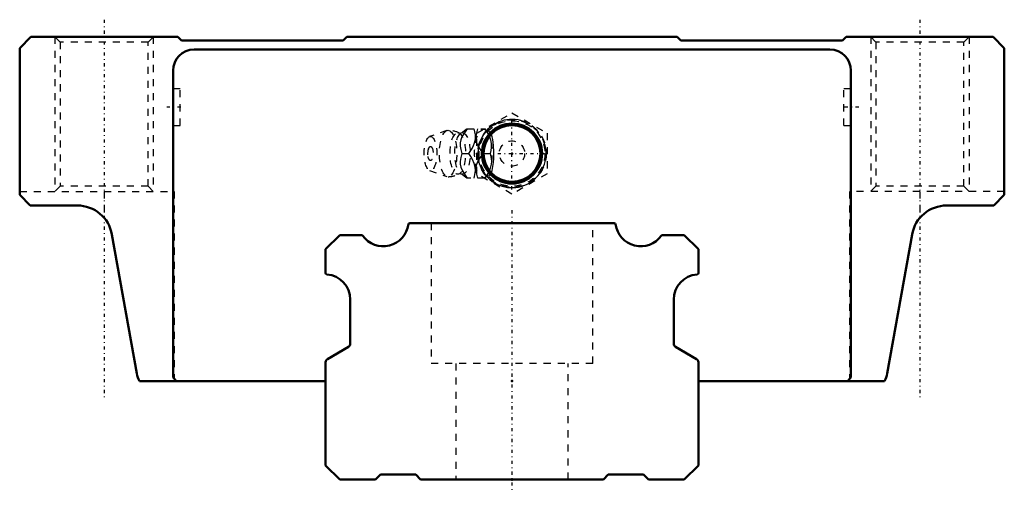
# Model space of a CAD drawing. Header units: millimetres. Extents: x -70 to 70, y -2 to 65.
import ezdxf

# ---------------------------------------------------------------- set-up
doc = ezdxf.new("R2010")
doc.units = ezdxf.units.MM
doc.linetypes.add('Center', pattern=[1.5, 0.45, -0.5, 0.05, -0.5])
doc.linetypes.add('Dashed', pattern=[2, 1, -1])
for name, color, linetype, lineweight in [('2d ConnectionPoints', 7, 'Continuous', 50), ('AM_0', 7, 'Continuous', 50), ('AM_5', 3, 'Continuous', 25), ('AM_7', 7, 'Center', 25), ('AM_9', 6, 'Dashed', 25)]:
    doc.layers.add(name, color=color, linetype=linetype, lineweight=lineweight)

# ---------------------------------------------------------------- blocks, each defined once
blk = doc.blocks.new('1_B_PT1_8_grease_nipple_joint1_SVR_0_in_SVR55C1SS780LG300BPT18308350001_2')
at = {"layer": 'AM_5', "linetype": 'Dashed'}
blk.add_arc((0, 46.4), 4.28, 75, 15, dxfattribs=at)
at = {"layer": 'AM_7'}
for p, q in [((0, 41.28), (0, 51.52)), ((-5.12, 46.4), (5.12, 46.4))]:
    blk.add_line(p, q, dxfattribs=at)
at = {"layer": 'AM_9'}
for p, q in [((-5, 49.29), (0, 52.17)), ((0, 52.17), (5, 49.29)), ((-9.25, 49.67), (-11.71, 48.8)), ((-6.42, 49.9), (-3.85, 49.9)), ((-5, 43.51), (-5, 49.29)), ((-3.56, 49.55), (-3.85, 49.9)), ((5, 49.29), (5, 43.51)), ((-7.13, 46.4), (-6.14, 46.4)), ((-4.1, 46.4), (-3.12, 46.4)), ((-11.71, 44), (-9.25, 43.13)), ((0, 40.63), (-5, 43.51)), ((5, 43.51), (0, 40.63)), ((-3.85, 42.9), (-6.42, 42.9)), ((-3.85, 42.9), (-3.56, 43.25))]:
    blk.add_line(p, q, dxfattribs=at)
for points in [[(-7.26, 49.28), (-7.28, 49.27), (-7.34, 49.26), (-7.42, 49.26), (-7.47, 49.28), (-7.48, 49.28)], [(-6.37, 49.9), (-6.77, 49.35), (-7.11, 48.77), (-7.28, 48.36), (-7.37, 47.94), (-7.37, 47.44), (-7.29, 46.95), (-7.13, 46.4)], [(-6.41, 49.91), (-6.52, 49.8), (-6.75, 49.61), (-7.04, 49.41), (-7.26, 49.28)], [(-6.14, 46.4), (-5.66, 47.13), (-5.47, 47.53), (-5.32, 47.93), (-5.21, 48.49), (-5.21, 49.06), (-5.28, 49.49), (-5.39, 49.9)], [(-4.1, 46.4), (-4.5, 46.95), (-4.84, 47.53), (-5.01, 47.94), (-5.1, 48.36), (-5.1, 48.86), (-5.02, 49.35), (-4.86, 49.9)], [(-3.87, 49.9), (-3.39, 49.17), (-3.2, 48.77), (-3.05, 48.37), (-2.94, 47.81), (-2.94, 47.24), (-3, 46.81), (-3.12, 46.4)], [(-3.56, 43.24), (-3.51, 43.22), (-3.38, 43.21), (-3.25, 43.26), (-3.13, 43.36), (-3.02, 43.52), (-2.92, 43.72), (-2.84, 43.96), (-2.76, 44.25), (-2.71, 44.56), (-2.64, 45.13), (-2.6, 45.72), (-2.59, 46.63), (-2.63, 47.54), (-2.67, 47.97), (-2.73, 48.39), (-2.82, 48.78), (-2.93, 49.11), (-3.05, 49.33), (-3.19, 49.49), (-3.31, 49.57), (-3.43, 49.59), (-3.56, 49.56)], [(-7.13, 46.4), (-7.29, 45.85), (-7.38, 45.27), (-7.37, 44.86), (-7.28, 44.44), (-7.06, 43.94), (-6.77, 43.45), (-6.37, 42.9)], [(-5.39, 42.9), (-5.22, 43.63), (-5.2, 44.03), (-5.22, 44.43), (-5.36, 44.99), (-5.6, 45.56), (-5.85, 45.99), (-6.14, 46.4)], [(-4.86, 42.9), (-5.02, 43.45), (-5.11, 44.03), (-5.1, 44.44), (-5.01, 44.86), (-4.8, 45.36), (-4.5, 45.85), (-4.1, 46.4)], [(-3.12, 46.4), (-2.95, 45.67), (-2.93, 45.27), (-2.95, 44.87), (-3.09, 44.31), (-3.33, 43.74), (-3.58, 43.31), (-3.87, 42.9)], [(-7.48, 43.52), (-7.47, 43.52), (-7.41, 43.54), (-7.33, 43.54), (-7.27, 43.52), (-7.26, 43.52)], [(-7.26, 43.52), (-7.06, 43.4), (-6.78, 43.21), (-6.55, 43.03), (-6.41, 42.89)]]:
    blk.add_lwpolyline(points, dxfattribs=at)
for radius in [4.88, 4.86, 4.8, 4.67, 4.06, 1.8]:
    blk.add_circle((0, 46.4), radius, dxfattribs=at)
for centre, radius, start, end in [((-9.09, 46.4), 3.3, 60.8606, 90), ((-10.18, 46.4), 1.82, 153.7155, 206.2845), ((-9.09, 46.4), 3.3, 270, 299.1394)]:
    blk.add_arc(centre, radius, start, end, dxfattribs=at)
for centre, major_axis in [((-9.09, 46.4), (0, 3.3)), ((-7.71, 46.4), (0, 2.94)), ((-7.04, 46.4), (0, 2.94)), ((-11.59, 46.4), (0, 2.42)), ((-11.59, 46.4), (0, 1.01))]:
    blk.add_ellipse(centre, major_axis=major_axis, ratio=0.374607, dxfattribs=at)
for major_axis, start_param, end_param in [((0, 3.44), 5.871519, 8.998583), ((0, -3.44), 0.411667, 2.729926), ((0, 3.44), 3.146191, 3.553259)]:
    blk.add_ellipse((-4.08, 46.4), major_axis=major_axis, ratio=0.374607, start_param=start_param, end_param=end_param, dxfattribs=at)
blk = doc.blocks.new('2_SVR_55C1SSB_PT1_81_Slide_0_in_SVR55C1SS780LG300BPT18308350001_2')
at = {"layer": 'AM_0'}
for p, q in [((-68.4, 63), (-70, 61.4)), ((-47.5, 63), (-68.4, 63)), ((-47, 62.5), (-47.5, 63)), ((-23.5, 63), (-24, 62.5)), ((23.5, 63), (-23.5, 63)), ((24, 62.5), (23.5, 63)), ((47.5, 63), (47, 62.5)), ((68.4, 63), (47.5, 63)), ((70, 61.4), (68.4, 63)), ((-24, 62.5), (-47, 62.5)), ((47, 62.5), (24, 62.5)), ((-70, 61.4), (-70, 40.5)), ((45.2, 61.2), (-45.2, 61.2)), ((70, 40.5), (70, 61.4)), ((-48.2, 58.2), (-48.2, 14.5)), ((48.2, 14.5), (48.2, 58.2)), ((-70, 40.5), (-68.5, 39)), ((68.5, 39), (70, 40.5)), ((-68.5, 39), (-61.8, 39)), ((61.8, 39), (68.5, 39)), ((-56.88, 34.88), (-53.34, 15.1)), ((53.34, 15.1), (56.88, 34.88)), ((-52.97, 14), (-26.5, 14)), ((-48.2, 14.5), (-47.7, 14)), ((26.5, 14), (52.97, 14)), ((47.7, 14), (48.2, 14.5))]:
    blk.add_line(p, q, dxfattribs=at)
for radius in [4.27, 4.04]:
    blk.add_circle((0, 46.4), radius, dxfattribs=at)
for centre, radius, start, end in [((-45.2, 58.2), 3, 90, 180), ((45.2, 58.2), 3, 0, 90), ((-61.8, 34), 5, 10.1461, 90), ((61.8, 34), 5, 90, 169.8539), ((-49.4, 15.8), 4, 190.1461, 206.7437), ((49.4, 15.8), 4, 333.2563, 349.8539)]:
    blk.add_arc(centre, radius, start, end, dxfattribs=at)
at = {"layer": 'AM_5', "linetype": 'Dashed'}
for p, q in [((-65, 63), (-65, 41)), ((-51, 63), (-51, 41)), ((51, 63), (51, 41)), ((65, 63), (65, 41))]:
    blk.add_line(p, q, dxfattribs=at)
at = {"layer": 'AM_5'}
blk.add_arc((0, 46.4), 4.86, 75, 15, dxfattribs=at)
at = {"layer": 'AM_7'}
for p, q in [((-58, 65.45), (-58, 11.55)), ((58, 65.45), (58, 11.55)), ((-47.1, 53), (-49.3, 53)), ((49.3, 53), (47.1, 53))]:
    blk.add_line(p, q, dxfattribs=at)
at = {"layer": 'AM_9'}
for p, q in [((-65, 63), (-64.25, 62.25)), ((-51.75, 62.25), (-51, 63)), ((51, 63), (51.75, 62.25)), ((64.25, 62.25), (65, 63)), ((-64.25, 62.25), (-64.25, 41.75)), ((-51.75, 62.25), (-64.25, 62.25)), ((-51.75, 41.75), (-51.75, 62.25)), ((51.75, 62.25), (51.75, 41.75)), ((64.25, 62.25), (51.75, 62.25)), ((64.25, 41.75), (64.25, 62.25)), ((-47.2, 55.6), (-48.2, 55.6)), ((-47.2, 50.4), (-47.2, 55.6)), ((47.2, 50.4), (47.2, 55.6)), ((48.2, 55.6), (47.2, 55.6)), ((-48.2, 50.4), (-47.2, 50.4)), ((47.2, 50.4), (48.2, 50.4)), ((-70, 41), (-48, 41)), ((-64.25, 41.75), (-65, 41)), ((-51.75, 41.75), (-64.25, 41.75)), ((-58, 41), (-58, 37.25)), ((-51, 41), (-51.75, 41.75)), ((-48, 14), (-48, 41)), ((70, 41), (48, 41)), ((48, 41), (48, 14)), ((51.75, 41.75), (51, 41)), ((64.25, 41.75), (51.75, 41.75)), ((58, 41), (58, 37.25)), ((65, 41), (64.25, 41.75))]:
    blk.add_line(p, q, dxfattribs=at)
blk = doc.blocks.new('3_SVR_55C78030_R_Track_0_in_SVR55C1SS780LG300BPT18308350001_2')
at = {"layer": 'AM_0'}
for p, q in [((14.53, 36.5), (-14.53, 36.5)), ((-24.5, 34.8), (-26.5, 32.8)), ((-21.4, 34.8), (-24.5, 34.8)), ((24.5, 34.8), (21.4, 34.8)), ((26.5, 32.8), (24.5, 34.8)), ((-26.5, 32.8), (-26.5, 29.39)), ((26.5, 29.39), (26.5, 32.8)), ((-23, 25.6), (-23, 19.33)), ((23, 19.33), (23, 25.6)), ((-23.25, 18.9), (-26.25, 17.13)), ((26.25, 17.13), (23.25, 18.9)), ((-26.5, 16.7), (-26.5, 2)), ((26.5, 2), (26.5, 16.7)), ((-26.5, 2), (-24.5, 0)), ((24.5, 0), (26.5, 2)), ((-24.5, 0), (-19.4, 0)), ((-19.4, 0), (-18.71, 0.7)), ((-18.71, 0.7), (-13.69, 0.7)), ((-13.69, 0.7), (-13, 0)), ((-13, 0), (13, 0)), ((13, 0), (13.69, 0.7)), ((13.69, 0.7), (18.71, 0.7)), ((18.71, 0.7), (19.4, 0)), ((19.4, 0), (24.5, 0))]:
    blk.add_line(p, q, dxfattribs=at)
for centre, radius, start, end in [((-14.53, 36.3), 0.2, 90, 172.4392), ((14.53, 36.3), 0.2, 7.5608, 90), ((-18.3, 36.8), 3.6, 215.3765, 352.4392), ((18.3, 36.8), 3.6, 187.5608, 324.6235), ((-21.4, 34.6), 0.2, 35.3765, 90), ((21.4, 34.6), 0.2, 90, 144.6235), ((-26.3, 29.39), 0.2, 180, 265.4719), ((-26.6, 25.6), 3.6, 0, 85.4719), ((26.6, 25.6), 3.6, 94.5281, 180), ((26.3, 29.39), 0.2, 274.5281, 0), ((-23.5, 19.33), 0.5, 300.4546, 0), ((23.5, 19.33), 0.5, 180, 239.5454), ((-26, 16.7), 0.5, 120.4546, 180), ((26, 16.7), 0.5, 360, 59.5454)]:
    blk.add_arc(centre, radius, start, end, dxfattribs=at)
at = {"layer": 'AM_7'}
blk.add_line((0, 38.33), (0, -1.82), dxfattribs=at)
at = {"layer": 'AM_9'}
for p, q in [((-11.5, 36.5), (-11.5, 16.5)), ((11.5, 16.5), (11.5, 36.5)), ((11.5, 16.5), (-11.5, 16.5)), ((-8, 16.5), (-8, 0)), ((8, 0), (8, 16.5))]:
    blk.add_line(p, q, dxfattribs=at)

msp = doc.modelspace()

# ---------------------------------------------------------------- linework, layer by layer
at = {"layer": '2d ConnectionPoints'}
for p in [(0, 46.4), (0, 46.4), (0, 14), (0, 14), (0, 0), (0, 0)]:
    msp.add_point(p, dxfattribs=at)

# ---------------------------------------------------------------- block references
for name in ['2_SVR_55C1SSB_PT1_81_Slide_0_in_SVR55C1SS780LG300BPT18308350001_2', '1_B_PT1_8_grease_nipple_joint1_SVR_0_in_SVR55C1SS780LG300BPT18308350001_2', '3_SVR_55C78030_R_Track_0_in_SVR55C1SS780LG300BPT18308350001_2']:
    msp.add_blockref(name, (0, 0))

doc.saveas('drawing.dxf')
